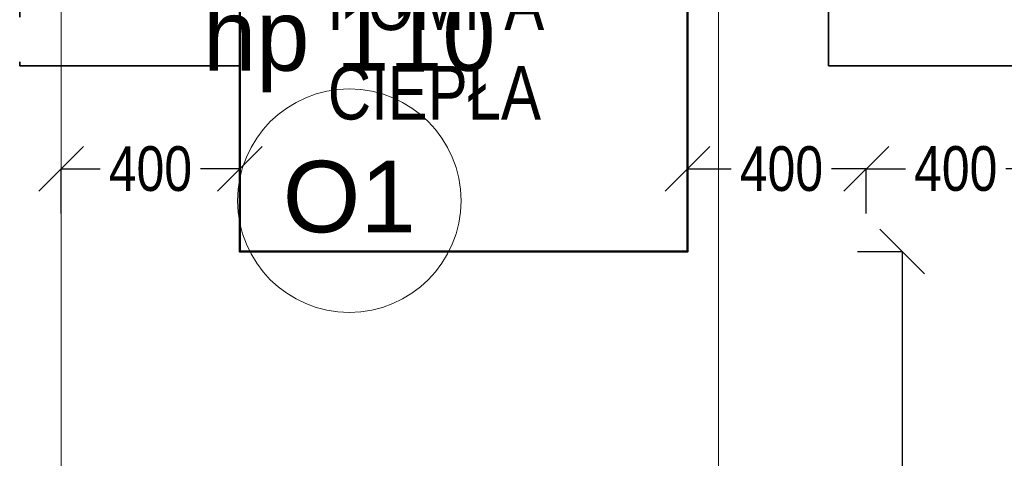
# Model space of a CAD drawing. Extents: x -440864 to -355682, y 13652 to 155872.
# Tile 95 of 179: x -369244 to -367041, y 20826 to 21808. Entities that reach past the tile are written whole.
import ezdxf

# ---------------------------------------------------------------- set-up
doc = ezdxf.new("R2010")
doc.units = 0
doc.header["$MEASUREMENT"] = 0
doc.linetypes.add('PHANTOM2', pattern=[1.25, 0.625, -0.125, 0.125, -0.125, 0.125, -0.125])
doc.layers.get('0').update_dxf_attribs({"color": 252})
doc.layers.get('Defpoints').update_dxf_attribs({"color": 252})
for name, color, linetype in [('#armatura', 7, 'Continuous'), ('#opisy', 7, 'Continuous'), ('#podkład', 252, 'Continuous'), ('Arch opisy', 252, 'Continuous')]:
    doc.layers.add(name, color=color, linetype=linetype)
for name, color, linetype, lineweight in [('#CIEPŁO', 1, 'Continuous', 30), ('Arch opisy okien_Nr_Pióra__9', 252, 'Continuous', 13), ('Arch opisy_Nr_Pióra__21', 252, 'Continuous', 9), ('Arch opisy_Nr_Pióra__9', 252, 'Continuous', 13), ('INWENT. OKNA_Nr_Pióra__21', 252, 'Continuous', 9)]:
    doc.layers.add(name, color=color, linetype=linetype, lineweight=lineweight)
doc.styles.add('GENERATED_STYLE_10', font='arial.ttf')
doc.styles.add('GENERATED_STYLE_5', font='txt')
doc.styles.get("Standard").update_dxf_attribs({"font": 'arial.ttf', "width": 0.8, "bigfont": 'BIGFONT.SHX'})
doc.linetypes.add('ZIGZAG', pattern='A,0.0001,-0.2,[131,ltypeshp.shx,S=0.2,R=0,X=-0.2,Y=0],-0.4,[131,ltypeshp.shx,S=0.2,R=180,X=0.2,Y=0],-0.2', length=0.8001)
doc.dimstyles.get("Standard").update_dxf_attribs({"dimtxt": 0.18, "dimasz": 0.18, "dimexe": 0.18, "dimexo": 0.0625, "dimgap": 0.09, "dimtad": 0, "dimtih": 1, "dimtoh": 1, "dimdec": 4, "dimzin": 0, "dimdsep": 46, "dimtxsty": 'Standard', "dimcen": 0.09, "dimadec": 0, "dimazin": 0, "dimtfac": 1, "dimtdec": 4, "dimtofl": 0, "dimtmove": 0, "dimatfit": 3, "dimfxl": 1, "dimtolj": 1, "dimtzin": 0, "dimarcsym": 0})

# ---------------------------------------------------------------- blocks, each defined once
blk = doc.blocks.new('Linia_50', base_point=(-417153.8, 22732.6))
at = {"layer": 'Arch opisy_Nr_Pióra__21', "linetype": 'Continuous'}
blk.add_line((-417153.8, 22732.6), (-417153.8, 20652.8), dxfattribs=at)
blk.add_circle((-417153.8, 20352.8), 300, dxfattribs=at)
blk = doc.blocks.new('parter')
at = {"layer": 'Arch opisy_Nr_Pióra__9', "color": 252, "linetype": 'Continuous'}
blk.add_circle((-417979.9, 21402.6), 250, dxfattribs=at)
at = {"layer": 'Arch opisy', "color": 252, "linetype": 'Continuous'}
blk.add_blockref('Linia_50', (-417153.8, 22732.6), dxfattribs=at)
at = {"layer": 'Arch opisy okien_Nr_Pióra__9', "color": 252, "linetype": 'Continuous', "insert": (-417979.9, 21491.8), "char_height": 160, "attachment_point": 2, "style": 'GENERATED_STYLE_10'}
blk.add_mtext('{O1}', dxfattribs=at)
at = {"layer": 'INWENT. OKNA_Nr_Pióra__21', "color": 252, "linetype": 'Continuous', "insert": (-417979.9, 21853.3), "char_height": 160, "attachment_point": 2, "style": 'GENERATED_STYLE_5'}
blk.add_mtext('{hp 110}', dxfattribs=at)
blk = doc.blocks.new('_Oblique')
at = {"color": 0, "linetype": 'ByBlock', "lineweight": -2}
blk.add_line((-0.5, -0.5), (0.5, 0.5), dxfattribs=at)
blk = doc.blocks.new('*D893')
at = {"color": 0, "lineweight": -2}
for p, q in [((-367369.9, 21288.6), (-367269.7, 21288.6)), ((-367269.9, 21288.6), (-367269.9, 20438.5)), ((-367269.9, 19288.6), (-367269.9, 20138.7)), ((-367369.9, 19288.6), (-367269.7, 19288.6))]:
    blk.add_line(p, q, dxfattribs=at)
at = {"layer": 'Defpoints', "color": 0}
for p in [(-367749.9, 21288.6), (-368250.9, 19288.6), (-367269.9, 19288.6)]:
    blk.add_point(p, dxfattribs=at)
at = {"color": 0, "lineweight": -2, "xscale": 100, "yscale": 100, "zscale": 100}
for p, rotation in [((-367269.9, 21288.6), 90), ((-367269.9, 19288.6), 270)]:
    blk.add_blockref('_Oblique', p, dxfattribs=dict(at, rotation=rotation))
at = {"color": 0, "lineweight": 15, "insert": (-367269.9, 20288.6), "char_height": 100, "attachment_point": 5, "rotation": 90}
blk.add_mtext('\\A1;2000', dxfattribs=at)
blk = doc.blocks.new('*D894')
at = {"color": 0, "lineweight": -2}
for p, q in [((-367749.9, 21373.7), (-367749.9, 21473.9)), ((-367749.9, 21473.7), (-367652.1, 21473.7)), ((-367349.9, 21473.7), (-367427.6, 21473.7)), ((-367349.9, 21373.7), (-367349.9, 21473.9))]:
    blk.add_line(p, q, dxfattribs=at)
at = {"layer": 'Defpoints', "color": 0}
for p in [(-367349.9, 21473.7), (-367749.9, 21288.6), (-367349.9, 21288.6)]:
    blk.add_point(p, dxfattribs=at)
at = {"color": 0, "lineweight": -2, "xscale": 100, "yscale": 100, "zscale": 100, "rotation": 180}
blk.add_blockref('_Oblique', (-367749.9, 21473.7), dxfattribs=at)
at = {"color": 0, "lineweight": -2, "xscale": 100, "yscale": 100, "zscale": 100}
blk.add_blockref('_Oblique', (-367349.9, 21473.7), dxfattribs=at)
at = {"color": 0, "lineweight": 15, "insert": (-367539.9, 21473.7), "char_height": 100, "attachment_point": 5}
blk.add_mtext('\\A1;400', dxfattribs=at)
blk = doc.blocks.new('*D895')
at = {"color": 0, "lineweight": -2}
for p, q in [((-367349.9, 21375.6), (-367349.9, 21474.1)), ((-367349.9, 21473.9), (-367262.1, 21473.9)), ((-366949.9, 21473.9), (-367037.6, 21473.9)), ((-366949.9, 21373.9), (-366949.9, 21474.1))]:
    blk.add_line(p, q, dxfattribs=at)
at = {"layer": 'Defpoints', "color": 0}
for p in [(-366949.9, 21473.9), (-367349.9, 21375.5), (-366949.9, 21288.6)]:
    blk.add_point(p, dxfattribs=at)
at = {"color": 0, "lineweight": -2, "xscale": 100, "yscale": 100, "zscale": 100, "rotation": 180}
blk.add_blockref('_Oblique', (-367349.9, 21473.9), dxfattribs=at)
at = {"color": 0, "lineweight": -2, "xscale": 100, "yscale": 100, "zscale": 100}
blk.add_blockref('_Oblique', (-366949.9, 21473.9), dxfattribs=at)
at = {"color": 0, "lineweight": 15, "insert": (-367149.9, 21473.9), "char_height": 100, "attachment_point": 5}
blk.add_mtext('\\A1;400', dxfattribs=at)
blk = doc.blocks.new('*D897')
at = {"color": 0, "lineweight": -2}
for p, q in [((-369151.9, 21373.7), (-369151.9, 21473.9)), ((-369151.9, 21473.7), (-369064.1, 21473.7)), ((-368751.9, 21473.7), (-368839.6, 21473.7)), ((-368751.9, 21373.7), (-368751.9, 21473.9))]:
    blk.add_line(p, q, dxfattribs=at)
at = {"layer": 'Defpoints', "color": 0}
for p in [(-368751.9, 21473.7), (-369151.9, 21288.6), (-368751.9, 21288.6)]:
    blk.add_point(p, dxfattribs=at)
at = {"color": 0, "lineweight": -2, "xscale": 100, "yscale": 100, "zscale": 100, "rotation": 180}
blk.add_blockref('_Oblique', (-369151.9, 21473.7), dxfattribs=at)
at = {"color": 0, "lineweight": -2, "xscale": 100, "yscale": 100, "zscale": 100}
blk.add_blockref('_Oblique', (-368751.9, 21473.7), dxfattribs=at)
at = {"color": 0, "lineweight": 15, "insert": (-368951.9, 21473.7), "char_height": 100, "attachment_point": 5}
blk.add_mtext('\\A1;400', dxfattribs=at)

msp = doc.modelspace()

# ---------------------------------------------------------------- linework, layer by layer
at = {"lineweight": 15}
msp.add_lwpolyline([(-369151.9, 22682.8), (-369151.9, 19288.6)], dxfattribs=at)

# ---------------------------------------------------------------- next in the draw order: block references
at = {"layer": '#podkład', "color": 3, "lineweight": 50}
msp.add_blockref('parter', (49473.1, 0), dxfattribs=at)

# ---------------------------------------------------------------- next in the draw order: linework, layer by layer
at = {"layer": '#armatura', "lineweight": 50}
msp.add_lwpolyline([(-368751.9, 22232.6), (-368751.9, 21288.6), (-367749.9, 21288.6), (-367749.9, 22232.6)], close=True, dxfattribs=at)
at = {"layer": '#CIEPŁO', "color": 206, "linetype": 'PHANTOM2', "lineweight": 35, "ltscale": 800}
for p in [(-369244.4, 23713.2), (-368751.9, 21704.6)]:
    msp.add_line(p, (-369244.4, 21704.6), dxfattribs=at)
at = {"layer": '#CIEPŁO', "color": 202, "linetype": 'PHANTOM2', "lineweight": 35, "ltscale": 800}
for p, q in [((-367434.3, 21704.6), (-367434.3, 23500)), ((-366949.9, 21704.6), (-367434.3, 21704.6))]:
    msp.add_line(p, q, dxfattribs=at)
at = {"linetype": 'ZIGZAG', "lineweight": 15, "ltscale": 100}
msp.add_line((-369151.9, 22682.8), (-369151.9, 19288.6), dxfattribs=at)

# ---------------------------------------------------------------- next in the draw order: texts
at = {"layer": '#opisy', "insert": (-368554.9, 21904.2), "char_height": 120, "width": 1720, "attachment_point": 1}
msp.add_mtext('POMPA \\PCIEPŁA\\W0.8;\\P', dxfattribs=at)

# ---------------------------------------------------------------- next in the draw order: dimensions: what is measured, and where the dimension line sits
at = {"color": 0, "lineweight": 15}
for base, p1, p2, picture, middle in [((-368751.9, 21473.7), (-369151.9, 21288.6), (-368751.9, 21288.6), '*D897', (-368951.9, 21473.7)), ((-367349.9, 21473.7), (-367749.9, 21288.6), (-367349.9, 21288.6), '*D894', (-367539.9, 21473.7)), ((-366949.9, 21473.9), (-367349.9, 21375.5), (-366949.9, 21288.6), '*D895', (-367149.9, 21473.9))]:
    dim = msp.add_linear_dim(base=base, p1=p1, p2=p2, dimstyle='Standard', override={"dimtxt": 100, "dimasz": 100, "dimdec": 0, "dimblk1": 'Oblique', "dimblk2": 'Oblique', "dimsah": 1, "dimse1": 0, "dimse2": 0, "dimsd1": 0, "dimfxl": 100, "dimfxlon": 1}, dxfattribs=at)
    dim.commit()
    dim.dimension.update_dxf_attribs({"geometry": picture, "text_midpoint": middle, "dimtype": 160})
dim = msp.add_linear_dim(base=(-367269.9, 19288.6), p1=(-367749.9, 21288.6), p2=(-368250.9, 19288.6), angle=90, dimstyle='Standard', override={"dimtxt": 100, "dimasz": 100, "dimdec": 0, "dimblk1": 'Oblique', "dimblk2": 'Oblique', "dimsah": 1, "dimse1": 0, "dimse2": 0, "dimsd1": 0, "dimfxl": 100, "dimfxlon": 1}, dxfattribs=at)
dim.commit()
dim.dimension.update_dxf_attribs({"geometry": '*D893', "text_midpoint": (-367269.9, 20288.6), "dimtype": 160, "text_rotation": 90})

doc.saveas('drawing.dxf')
